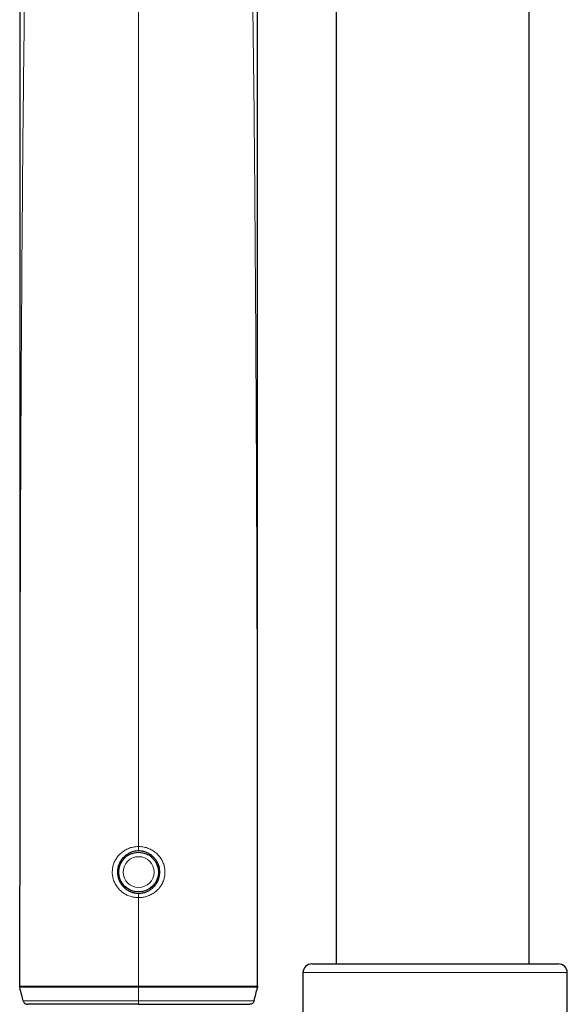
# Model space of a CAD drawing. Header units: millimetres. Extents: x 8 to 2427, y 12 to 2587.
# Tile 92 of 154: x 1082 to 1144, y 1680 to 1792. Entities that reach past the tile are written whole.
import ezdxf

# ---------------------------------------------------------------- set-up
doc = ezdxf.new("R2010")
doc.units = ezdxf.units.MM

msp = doc.modelspace()

# ---------------------------------------------------------------- linework, layer by layer
at = {"color": 7, "linetype": 'Continuous', "lineweight": 30}
for p, q in [((1139.72, 1684.65), (1139.72, 1828.14)), ((1117.82, 1802.92), (1117.82, 1684.65)), ((1115.06, 1684.65), (1143.06, 1684.65)), ((1114.06, 1683.65), (1114.06, 1677.57)), ((1144.06, 1563.65), (1144.06, 1683.65))]:
    msp.add_line(p, q, dxfattribs=at)
at = {"color": 252, "linetype": 'Continuous', "lineweight": 0}
for p, q in [((1095.4, 1797.33), (1095.4, 1697.96)), ((1093.83, 1696.87), (1093.93, 1696.76)), ((1096.97, 1696.87), (1096.88, 1696.76)), ((1093.93, 1693.36), (1093.84, 1693.25)), ((1096.88, 1693.36), (1096.97, 1693.25)), ((1095.4, 1692.16), (1095.4, 1682.12)), ((1144.06, 1683.65), (1114.06, 1683.65)), ((1081.92, 1681.99), (1081.91, 1682.11)), ((1095.4, 1682.12), (1095.4, 1682)), ((1095.4, 1682), (1095.4, 1680.44)), ((1108.89, 1681.99), (1108.9, 1682.11))]:
    msp.add_line(p, q, dxfattribs=at)
at = {"color": 252, "linetype": 'Continuous', "lineweight": 0, "flags": 128}
for points in [[(1095.4, 1697.46), (1095.4, 1697.47), (1095.4, 1697.5), (1095.4, 1697.54), (1095.4, 1697.61), (1095.4, 1697.68), (1095.4, 1697.77), (1095.4, 1697.86), (1095.4, 1697.96)], [(1093.36, 1696.32), (1093.38, 1696.3), (1093.41, 1696.26), (1093.43, 1696.23), (1093.45, 1696.21), (1093.45, 1696.18), (1093.44, 1696.16)], [(1097.36, 1696.16), (1097.36, 1696.18), (1097.36, 1696.21), (1097.38, 1696.23), (1097.4, 1696.26), (1097.42, 1696.3), (1097.44, 1696.31)], [(1093.36, 1693.8), (1093.38, 1693.82), (1093.41, 1693.85), (1093.43, 1693.88), (1093.45, 1693.91), (1093.45, 1693.94), (1093.44, 1693.95)], [(1097.36, 1693.95), (1097.36, 1693.94), (1097.36, 1693.91), (1097.38, 1693.88), (1097.4, 1693.85), (1097.42, 1693.82), (1097.44, 1693.8)], [(1095.4, 1692.16), (1095.4, 1692.26), (1095.4, 1692.35), (1095.4, 1692.44), (1095.4, 1692.51), (1095.4, 1692.58), (1095.4, 1692.62), (1095.4, 1692.65), (1095.4, 1692.66)]]:
    msp.add_lwpolyline(points, dxfattribs=at)
at = {"color": 7, "linetype": 'Continuous', "lineweight": 30}
msp.add_circle((1095.4, 1695.06), 2.25, dxfattribs=at)
at = {"color": 252, "linetype": 'Continuous', "lineweight": 0}
msp.add_circle((1095.4, 1695.06), 1.75, dxfattribs=at)
at = {"color": 7, "linetype": 'Continuous', "lineweight": 30}
for centre, start, end in [((1115.06, 1683.65), 90, 180), ((1143.06, 1683.65), 0, 90)]:
    msp.add_arc(centre, 1, start, end, dxfattribs=at)
at = {"color": 252, "linetype": 'Continuous', "lineweight": 0}
for points, knots in [([(1108.29, 1799.1), (1108.36, 1793.77), (1108.51, 1782.84), (1108.64, 1766.29), (1108.74, 1749.45), (1108.81, 1732.62), (1108.86, 1715.79), (1108.89, 1698.95), (1108.9, 1687.73), (1108.9, 1682.12)], [0, 0, 0, 0, 0.136608, 0.280507, 0.424406, 0.568304, 0.712203, 0.856101, 1, 1, 1, 1]), ([(1082.46, 1794.84), (1082.41, 1790.94), (1082.29, 1781.42), (1082.17, 1766.29), (1082.06, 1749.45), (1081.99, 1732.62), (1081.95, 1715.79), (1081.92, 1698.95), (1081.91, 1687.73), (1081.91, 1682.12)], [0, 0, 0, 0, 0.1040137, 0.2533448, 0.4026759, 0.5520069, 0.701338, 0.850669, 1, 1, 1, 1]), ([(1095.4, 1692.16), (1095.4, 1692.16), (1095.28, 1692.16), (1095.03, 1692.18), (1094.71, 1692.24), (1094.43, 1692.32), (1094.19, 1692.41), (1093.97, 1692.51), (1093.76, 1692.64), (1093.52, 1692.8), (1093.27, 1693.02), (1093.05, 1693.26), (1092.88, 1693.5), (1092.75, 1693.71), (1092.65, 1693.93), (1092.56, 1694.16), (1092.49, 1694.4), (1092.44, 1694.64), (1092.41, 1694.88), (1092.41, 1695.13), (1092.43, 1695.37), (1092.46, 1695.61), (1092.52, 1695.84), (1092.6, 1696.07), (1092.69, 1696.3), (1092.81, 1696.51), (1092.94, 1696.71), (1093.09, 1696.91), (1093.26, 1697.09), (1093.44, 1697.25), (1093.64, 1697.41), (1093.85, 1697.54), (1094.07, 1697.66), (1094.3, 1697.76), (1094.54, 1697.84), (1094.78, 1697.9), (1095.07, 1697.95), (1095.28, 1697.96), (1095.4, 1697.96)], [0, 0, 0, 0, 0.000007, 0.039806, 0.080213, 0.107574, 0.134025, 0.160476, 0.187284, 0.214461, 0.254042, 0.29424, 0.321477, 0.34792, 0.374362, 0.401205, 0.428468, 0.454388, 0.480505, 0.506929, 0.533776, 0.559439, 0.585402, 0.611365, 0.637882, 0.66387, 0.690042, 0.716494, 0.743325, 0.769872, 0.796602, 0.823901, 0.851395, 0.878199, 0.905186, 0.932747, 0.960505, 1, 1, 1, 1]), ([(1095.4, 1697.96), (1095.53, 1697.96), (1095.73, 1697.95), (1096.02, 1697.9), (1096.26, 1697.84), (1096.5, 1697.76), (1096.73, 1697.66), (1096.96, 1697.55), (1097.16, 1697.41), (1097.36, 1697.26), (1097.55, 1697.09), (1097.71, 1696.91), (1097.86, 1696.72), (1098, 1696.52), (1098.11, 1696.3), (1098.21, 1696.08), (1098.29, 1695.85), (1098.34, 1695.62), (1098.38, 1695.38), (1098.4, 1695.13), (1098.39, 1694.89), (1098.37, 1694.65), (1098.32, 1694.4), (1098.25, 1694.17), (1098.17, 1693.94), (1098.06, 1693.71), (1097.91, 1693.47), (1097.71, 1693.2), (1097.48, 1692.97), (1097.26, 1692.78), (1097.06, 1692.64), (1096.84, 1692.52), (1096.62, 1692.41), (1096.39, 1692.32), (1096.15, 1692.25), (1095.91, 1692.2), (1095.66, 1692.17), (1095.49, 1692.16), (1095.4, 1692.16), (1095.4, 1692.16)], [0, 0, 0, 0, 0.039494, 0.066299, 0.093285, 0.120844, 0.148601, 0.175152, 0.202164, 0.229175, 0.256668, 0.282662, 0.308832, 0.335278, 0.362108, 0.387776, 0.413737, 0.439696, 0.466212, 0.492129, 0.518245, 0.544669, 0.571516, 0.597854, 0.624394, 0.651241, 0.678505, 0.718076, 0.75828, 0.785517, 0.811968, 0.838418, 0.865226, 0.892402, 0.918933, 0.945464, 0.972634, 0.999994, 1, 1, 1, 1]), ([(1093.12, 1694.31), (1093.12, 1694.34), (1093.09, 1694.48), (1093.06, 1694.75), (1093.04, 1695.1), (1093.07, 1695.43), (1093.09, 1695.65), (1093.11, 1695.76), (1093.11, 1695.76)], [0, 0, 0, 0, 0.058292, 0.301528, 0.546662, 0.770125, 0.99512, 1, 1, 1, 1]), ([(1097.69, 1695.79), (1097.69, 1695.77), (1097.72, 1695.63), (1097.75, 1695.37), (1097.76, 1695.02), (1097.74, 1694.68), (1097.71, 1694.45), (1097.69, 1694.33), (1097.69, 1694.32)], [0, 0, 0, 0, 0.047612, 0.28707, 0.528396, 0.748389, 0.969889, 1, 1, 1, 1]), ([(1081.9, 1682.11), (1081.9, 1682.11), (1081.91, 1682.11), (1081.91, 1682.11), (1081.91, 1682.11), (1081.91, 1682.11)], [0, 0, 0, 0, 0.596544, 0.999725, 1, 1, 1, 1]), ([(1081.91, 1682.12), (1081.91, 1682.12), (1081.93, 1682.12), (1081.99, 1682.1), (1082.08, 1682.11), (1082.2, 1682.12), (1082.37, 1682.13), (1082.59, 1682.13), (1082.83, 1682.12), (1083.06, 1682.12), (1083.28, 1682.12), (1083.53, 1682.12), (1083.82, 1682.11), (1084.12, 1682.11), (1084.45, 1682.11), (1084.79, 1682.12), (1085.15, 1682.12), (1085.53, 1682.12), (1085.94, 1682.12), (1086.39, 1682.12), (1086.88, 1682.12), (1087.39, 1682.12), (1087.9, 1682.13), (1088.41, 1682.13), (1088.92, 1682.13), (1089.44, 1682.13), (1089.98, 1682.13), (1090.52, 1682.12), (1091.07, 1682.12), (1091.63, 1682.12), (1092.31, 1682.12), (1093.06, 1682.12), (1093.89, 1682.12), (1094.66, 1682.12), (1095.17, 1682.12), (1095.4, 1682.12), (1095.4, 1682.12)], [0, 0, 0, 0, 0.027534, 0.055071, 0.0821, 0.111797, 0.141494, 0.177038, 0.212584, 0.234727, 0.25687, 0.283065, 0.309261, 0.335715, 0.362169, 0.38894, 0.415711, 0.44273, 0.469749, 0.500942, 0.532136, 0.563431, 0.594797, 0.624206, 0.653615, 0.683243, 0.712871, 0.742769, 0.772667, 0.802779, 0.832892, 0.879679, 0.921422, 0.963273, 0.999997, 1, 1, 1, 1]), ([(1095.4, 1682), (1095.14, 1682), (1094.6, 1682), (1093.8, 1682), (1093, 1682), (1092.28, 1682), (1091.65, 1682), (1091.01, 1682), (1090.28, 1682), (1089.48, 1682), (1088.69, 1682), (1087.99, 1682), (1087.4, 1682), (1086.9, 1682), (1086.41, 1682), (1085.96, 1682), (1085.55, 1682), (1085.12, 1682), (1084.68, 1681.99), (1084.23, 1681.99), (1083.87, 1682), (1083.55, 1682), (1083.27, 1682), (1083.01, 1682), (1082.77, 1682), (1082.56, 1682.01), (1082.38, 1682.01), (1082.22, 1682.01), (1082.09, 1681.99), (1082, 1681.99), (1081.95, 1681.99), (1081.93, 1682), (1081.92, 1682), (1081.92, 1682)], [0, 0, 0, 0, 0.041577, 0.083259, 0.125157, 0.167166, 0.196558, 0.22595, 0.270387, 0.314968, 0.360138, 0.405306, 0.436447, 0.467711, 0.498974, 0.530368, 0.556548, 0.582728, 0.622387, 0.655761, 0.689135, 0.716191, 0.743246, 0.772849, 0.802451, 0.829725, 0.856997, 0.887426, 0.917856, 0.945404, 0.972952, 0.986478, 1, 1, 1, 1]), ([(1108.9, 1682.12), (1108.9, 1682.12), (1108.89, 1682.11), (1108.85, 1682.11), (1108.8, 1682.11), (1108.72, 1682.11), (1108.61, 1682.12), (1108.46, 1682.13), (1108.27, 1682.13), (1108.05, 1682.12), (1107.81, 1682.12), (1107.55, 1682.12), (1107.28, 1682.12), (1106.99, 1682.11), (1106.69, 1682.11), (1106.36, 1682.11), (1106.02, 1682.12), (1105.66, 1682.12), (1105.28, 1682.12), (1104.87, 1682.12), (1104.41, 1682.12), (1103.93, 1682.12), (1103.42, 1682.12), (1102.91, 1682.13), (1102.4, 1682.13), (1101.89, 1682.13), (1101.37, 1682.13), (1100.83, 1682.13), (1100.29, 1682.12), (1099.74, 1682.12), (1099.17, 1682.12), (1098.54, 1682.12), (1097.82, 1682.12), (1097.02, 1682.12), (1096.21, 1682.12), (1095.67, 1682.12), (1095.4, 1682.12), (1095.4, 1682.12)], [0, 0, 0, 0, 0.0204618, 0.040987, 0.0615124, 0.0821048, 0.1104483, 0.1387912, 0.1688335, 0.198877, 0.2278762, 0.2568757, 0.2830276, 0.3091801, 0.3356137, 0.3620477, 0.3888381, 0.415629, 0.4426907, 0.4697528, 0.5009005, 0.5321633, 0.5634265, 0.5948001, 0.6241717, 0.6535437, 0.6831544, 0.7127653, 0.74268, 0.7725949, 0.8027437, 0.8328926, 0.8744786, 0.9162548, 0.9580311, 0.9999969, 1, 1, 1, 1]), ([(1095.4, 1682), (1095.67, 1682), (1096.21, 1682), (1097.01, 1682), (1097.81, 1682), (1098.52, 1682), (1099.16, 1682), (1099.7, 1682), (1100.25, 1682), (1100.79, 1682), (1101.32, 1682), (1101.85, 1682), (1102.38, 1682), (1102.9, 1682), (1103.41, 1682), (1103.91, 1682), (1104.4, 1682), (1104.85, 1682), (1105.26, 1682), (1105.62, 1682), (1105.98, 1682), (1106.32, 1681.99), (1106.65, 1681.99), (1106.96, 1682), (1107.25, 1682), (1107.58, 1682), (1107.92, 1682), (1108.23, 1682.01), (1108.46, 1682.01), (1108.61, 1682.01), (1108.74, 1681.99), (1108.82, 1681.98), (1108.87, 1682), (1108.88, 1682), (1108.89, 1682)], [0, 0, 0, 0, 0.041629, 0.083259, 0.125212, 0.167166, 0.196484, 0.225902, 0.25532, 0.285081, 0.314841, 0.34496, 0.375079, 0.40532, 0.436491, 0.467661, 0.499022, 0.530382, 0.556479, 0.582684, 0.608889, 0.635484, 0.662079, 0.689093, 0.716106, 0.743266, 0.786177, 0.829654, 0.862641, 0.895626, 0.917863, 0.95881, 0.979407, 1, 1, 1, 1]), ([(1108.9, 1682.11), (1108.9, 1682.11), (1108.9, 1682.11), (1108.9, 1682.11), (1108.9, 1682.11), (1108.9, 1682.11)], [0, 0, 0, 0, 0.5965437, 0.9997251, 1, 1, 1, 1]), ([(1082.3, 1680.44), (1082.3, 1680.44), (1082.3, 1680.44), (1082.33, 1680.44), (1082.4, 1680.44), (1082.5, 1680.44), (1082.67, 1680.44), (1082.87, 1680.44), (1083.07, 1680.44), (1083.25, 1680.44), (1083.46, 1680.44), (1083.69, 1680.44), (1083.93, 1680.44), (1084.2, 1680.44), (1084.48, 1680.44), (1084.83, 1680.44), (1085.27, 1680.44), (1085.79, 1680.44), (1086.31, 1680.44), (1086.84, 1680.44), (1087.34, 1680.44), (1087.81, 1680.44), (1088.24, 1680.44), (1088.69, 1680.44), (1089.15, 1680.44), (1089.62, 1680.44), (1090.1, 1680.44), (1090.58, 1680.44), (1091.11, 1680.44), (1091.68, 1680.44), (1092.35, 1680.44), (1093.07, 1680.44), (1093.84, 1680.44), (1094.62, 1680.44), (1095.14, 1680.44), (1095.4, 1680.44)], [0, 0, 0, 0, 0.029894, 0.059775, 0.087385, 0.114995, 0.152607, 0.19022, 0.213672, 0.237124, 0.260832, 0.284539, 0.308571, 0.332604, 0.356882, 0.381161, 0.420027, 0.457751, 0.492871, 0.526762, 0.560653, 0.58677, 0.612887, 0.639191, 0.665495, 0.692035, 0.718574, 0.745293, 0.772012, 0.805055, 0.838098, 0.878314, 0.918633, 0.959264, 1, 1, 1, 1]), ([(1108.51, 1680.44), (1108.51, 1680.44), (1108.5, 1680.44), (1108.49, 1680.44), (1108.45, 1680.44), (1108.39, 1680.44), (1108.3, 1680.44), (1108.19, 1680.44), (1108.06, 1680.44), (1107.89, 1680.44), (1107.68, 1680.44), (1107.43, 1680.44), (1107.17, 1680.44), (1106.89, 1680.44), (1106.62, 1680.44), (1106.33, 1680.44), (1105.97, 1680.44), (1105.53, 1680.44), (1105, 1680.44), (1104.47, 1680.44), (1103.95, 1680.44), (1103.46, 1680.44), (1103, 1680.44), (1102.56, 1680.44), (1102.12, 1680.44), (1101.66, 1680.44), (1101.19, 1680.44), (1100.71, 1680.44), (1100.23, 1680.44), (1099.7, 1680.44), (1099.12, 1680.44), (1098.46, 1680.44), (1097.74, 1680.44), (1096.97, 1680.44), (1096.19, 1680.44), (1095.67, 1680.44), (1095.4, 1680.44)], [0, 0, 0, 0, 0.0233902, 0.0467765, 0.0703727, 0.093969, 0.1179034, 0.1418401, 0.1660357, 0.1902313, 0.2224555, 0.2520216, 0.2815881, 0.3070981, 0.3326082, 0.3568867, 0.3811654, 0.4200312, 0.4590622, 0.4956155, 0.5281356, 0.5606562, 0.5867728, 0.6128896, 0.6391933, 0.6654972, 0.6920366, 0.7185761, 0.7452951, 0.7720139, 0.8050264, 0.8380995, 0.8783663, 0.9186334, 0.9593167, 1, 1, 1, 1]), ([(1095.4, 1680.44), (1095.4, 1680.38), (1095.4, 1680.28), (1095.4, 1680.15), (1095.4, 1680.07), (1095.4, 1680.06), (1095.4, 1680.06)], [0, 0, 0, 0, 0.254082, 0.508165, 0.762247, 1, 1, 1, 1])]:
    msp.add_open_spline(points, degree=3, knots=knots, dxfattribs=at)
at = {"color": 7, "linetype": 'Continuous', "lineweight": 30}
for points, knots in [([(1108.9, 1682.11), (1108.9, 1682.18), (1108.9, 1682.54), (1108.9, 1683.18), (1108.9, 1684.01), (1108.9, 1684.8), (1108.9, 1685.53), (1108.9, 1686.26), (1108.9, 1686.96), (1108.9, 1687.64), (1108.9, 1688.25), (1108.9, 1688.78), (1108.9, 1689.23), (1108.9, 1689.62), (1108.9, 1689.94), (1108.9, 1690.2), (1108.9, 1690.41), (1108.9, 1690.58), (1108.9, 1690.75), (1108.9, 1691), (1108.9, 1691.36), (1108.9, 1691.82), (1108.9, 1692.35), (1108.9, 1692.95), (1108.9, 1693.62), (1108.9, 1694.35), (1108.9, 1695.1), (1108.9, 1696.39), (1108.9, 1698.23), (1108.9, 1700.62), (1108.9, 1702.99), (1108.9, 1705.32), (1108.9, 1707.59), (1108.9, 1709.88), (1108.9, 1712.15), (1108.9, 1714.4), (1108.9, 1716.4), (1108.9, 1718.14), (1108.9, 1719.62), (1108.9, 1721.1), (1108.9, 1722.57), (1108.9, 1724.01), (1108.9, 1725.39), (1108.9, 1726.72), (1108.9, 1727.99), (1108.9, 1729.21), (1108.9, 1730.38), (1108.9, 1731.5), (1108.9, 1732.57), (1108.9, 1733.51), (1108.9, 1734.36), (1108.9, 1735.13), (1108.9, 1735.92), (1108.9, 1736.83), (1108.9, 1737.87), (1108.9, 1739.04), (1108.9, 1740.27), (1108.9, 1741.48), (1108.9, 1742.65), (1108.9, 1743.77), (1108.9, 1744.92), (1108.9, 1746.63), (1108.9, 1748.86), (1108.9, 1751.6), (1108.9, 1754.37), (1108.9, 1757.16), (1108.9, 1759.97), (1108.9, 1762.72), (1108.9, 1765.42), (1108.9, 1767.54), (1108.9, 1769.11), (1108.9, 1770.14), (1108.9, 1771.17), (1108.9, 1772.18), (1108.9, 1773.18), (1108.9, 1774.18), (1108.9, 1775.13), (1108.9, 1776.05), (1108.9, 1776.96), (1108.9, 1777.91), (1108.9, 1778.91), (1108.9, 1779.97), (1108.9, 1781.08), (1108.9, 1782.24), (1108.9, 1783.45), (1108.9, 1784.71), (1108.9, 1786.02), (1108.9, 1787.39), (1108.9, 1788.81), (1108.9, 1790.28), (1108.9, 1791.85), (1108.9, 1793.53), (1108.9, 1795.33), (1108.9, 1797.19), (1108.9, 1798.51), (1108.9, 1799.21), (1108.9, 1799.27)], [0, 0, 0, 0, 0.001773, 0.009308, 0.016424, 0.023121, 0.029399, 0.035256, 0.041619, 0.047396, 0.052588, 0.057194, 0.060985, 0.064258, 0.067014, 0.069252, 0.070974, 0.072324, 0.073746, 0.075269, 0.07879, 0.082756, 0.087168, 0.092388, 0.09812, 0.104363, 0.110882, 0.11746, 0.13739, 0.157846, 0.178828, 0.198006, 0.217555, 0.237063, 0.256434, 0.27567, 0.29477, 0.307528, 0.320225, 0.332861, 0.345435, 0.357848, 0.369608, 0.380925, 0.391798, 0.402227, 0.412213, 0.421754, 0.430852, 0.439505, 0.445993, 0.452405, 0.459191, 0.466367, 0.47574, 0.485706, 0.496265, 0.507418, 0.516598, 0.526146, 0.536062, 0.546128, 0.569864, 0.593272, 0.616351, 0.640707, 0.664676, 0.688187, 0.711209, 0.733742, 0.742619, 0.751417, 0.760136, 0.768778, 0.777341, 0.785826, 0.794442, 0.801691, 0.809381, 0.817511, 0.826083, 0.835095, 0.844549, 0.854444, 0.86478, 0.875557, 0.886775, 0.898435, 0.910536, 0.923078, 0.936061, 0.950852, 0.966177, 0.982036, 0.998429, 1, 1, 1, 1]), ([(1081.91, 1795.01), (1081.91, 1794.6), (1081.91, 1793.63), (1081.91, 1792.12), (1081.91, 1790.53), (1081.91, 1789.03), (1081.91, 1787.61), (1081.91, 1786.23), (1081.91, 1784.91), (1081.91, 1783.65), (1081.91, 1782.43), (1081.91, 1781.26), (1081.91, 1780.15), (1081.91, 1779.09), (1081.91, 1778.08), (1081.91, 1777.13), (1081.91, 1776.24), (1081.91, 1775.4), (1081.91, 1774.16), (1081.91, 1772.5), (1081.91, 1770.39), (1081.91, 1768.23), (1081.91, 1766.04), (1081.91, 1763.81), (1081.91, 1761.38), (1081.91, 1758.75), (1081.91, 1755.92), (1081.91, 1753.05), (1081.91, 1750.13), (1081.91, 1747.73), (1081.91, 1745.87), (1081.91, 1744.56), (1081.91, 1743.28), (1081.91, 1742.04), (1081.91, 1740.87), (1081.91, 1739.76), (1081.91, 1738.71), (1081.91, 1737.71), (1081.91, 1736.75), (1081.91, 1735.84), (1081.91, 1734.97), (1081.91, 1734.13), (1081.91, 1733.26), (1081.91, 1732.34), (1081.91, 1731.37), (1081.91, 1730.33), (1081.91, 1729.22), (1081.91, 1728.03), (1081.91, 1726.8), (1081.91, 1725.52), (1081.91, 1724.06), (1081.91, 1722.43), (1081.91, 1720.65), (1081.91, 1718.84), (1081.91, 1717.03), (1081.91, 1715.21), (1081.91, 1713.37), (1081.91, 1711.33), (1081.91, 1709.07), (1081.91, 1706.6), (1081.91, 1704.15), (1081.91, 1701.75), (1081.91, 1699.41), (1081.91, 1697.65), (1081.91, 1696.47), (1081.91, 1695.85), (1081.91, 1695.22), (1081.91, 1694.61), (1081.91, 1694.01), (1081.9, 1693.41), (1081.9, 1692.82), (1081.9, 1692.25), (1081.9, 1691.73), (1081.9, 1691.35), (1081.9, 1691.08), (1081.9, 1690.91), (1081.9, 1690.75), (1081.9, 1690.6), (1081.9, 1690.44), (1081.9, 1690.25), (1081.9, 1689.99), (1081.9, 1689.66), (1081.9, 1689.26), (1081.9, 1688.81), (1081.9, 1688.34), (1081.9, 1687.84), (1081.9, 1687.28), (1081.9, 1686.68), (1081.9, 1686.03), (1081.9, 1685.28), (1081.9, 1684.43), (1081.9, 1683.48), (1081.9, 1682.69), (1081.9, 1682.23), (1081.9, 1682.11)], [0, 0, 0, 0, 0.010906, 0.025764, 0.040109, 0.053165, 0.065765, 0.077909, 0.089597, 0.10083, 0.111606, 0.121927, 0.131792, 0.141201, 0.150155, 0.158505, 0.166416, 0.173887, 0.180918, 0.199292, 0.21801, 0.237081, 0.256504, 0.276279, 0.296408, 0.321024, 0.346073, 0.371522, 0.397366, 0.423601, 0.435268, 0.44699, 0.458379, 0.469287, 0.479714, 0.489489, 0.498802, 0.507653, 0.516042, 0.524208, 0.531883, 0.539165, 0.546676, 0.554914, 0.563529, 0.572522, 0.582576, 0.593063, 0.603983, 0.615336, 0.627121, 0.642751, 0.658618, 0.674578, 0.690633, 0.706782, 0.723025, 0.739362, 0.761165, 0.783134, 0.804918, 0.826193, 0.846958, 0.867213, 0.872793, 0.878333, 0.883833, 0.889293, 0.894671, 0.899738, 0.905268, 0.91032, 0.914895, 0.918991, 0.920585, 0.922092, 0.923514, 0.92485, 0.926106, 0.927617, 0.929961, 0.932915, 0.936477, 0.940648, 0.944665, 0.949119, 0.954011, 0.95934, 0.965106, 0.971309, 0.979179, 0.987654, 0.996732, 1, 1, 1, 1]), ([(1095.4, 1697.46), (1095.31, 1697.46), (1095.11, 1697.45), (1094.81, 1697.39), (1094.55, 1697.31), (1094.28, 1697.18), (1094.04, 1697.04), (1093.83, 1696.88), (1093.68, 1696.74), (1093.55, 1696.59), (1093.43, 1696.43), (1093.32, 1696.26), (1093.2, 1696.02), (1093.11, 1695.77), (1093.05, 1695.52), (1093.02, 1695.32), (1093, 1695.12), (1093.01, 1694.92), (1093.03, 1694.71), (1093.06, 1694.51), (1093.12, 1694.32), (1093.19, 1694.13), (1093.28, 1693.94), (1093.39, 1693.74), (1093.55, 1693.52), (1093.74, 1693.32), (1093.92, 1693.17), (1094.08, 1693.05), (1094.25, 1692.95), (1094.43, 1692.86), (1094.68, 1692.76), (1094.94, 1692.7), (1095.2, 1692.66), (1095.34, 1692.66), (1095.4, 1692.66)], [0, 0, 0, 0, 0.0388721, 0.07867, 0.1191317, 0.1465664, 0.1995673, 0.2267597, 0.2541502, 0.2802993, 0.3066243, 0.3332232, 0.3601985, 0.4123086, 0.4387567, 0.4655911, 0.4919147, 0.5184309, 0.5452453, 0.5724677, 0.5990205, 0.6257657, 0.653112, 0.6806631, 0.7203507, 0.76066, 0.7879664, 0.8141189, 0.8404482, 0.8670539, 0.8940401, 0.9464166, 0.9730095, 1, 1, 1, 1]), ([(1095.4, 1692.66), (1095.47, 1692.66), (1095.6, 1692.66), (1095.8, 1692.69), (1096, 1692.73), (1096.19, 1692.79), (1096.38, 1692.86), (1096.55, 1692.95), (1096.73, 1693.05), (1096.94, 1693.21), (1097.14, 1693.39), (1097.31, 1693.6), (1097.43, 1693.76), (1097.53, 1693.94), (1097.62, 1694.12), (1097.69, 1694.31), (1097.74, 1694.51), (1097.78, 1694.71), (1097.8, 1694.91), (1097.81, 1695.11), (1097.79, 1695.38), (1097.74, 1695.64), (1097.66, 1695.89), (1097.55, 1696.14), (1097.42, 1696.37), (1097.26, 1696.58), (1097.1, 1696.76), (1096.9, 1696.94), (1096.68, 1697.09), (1096.42, 1697.24), (1096.16, 1697.34), (1095.9, 1697.41), (1095.67, 1697.45), (1095.5, 1697.46), (1095.4, 1697.46)], [0, 0, 0, 0, 0.02602, 0.052226, 0.079017, 0.106008, 0.132157, 0.158488, 0.185096, 0.212083, 0.265142, 0.292065, 0.319372, 0.345931, 0.372875, 0.400018, 0.427569, 0.453894, 0.48041, 0.507224, 0.534447, 0.586554, 0.613004, 0.63984, 0.692268, 0.718869, 0.745845, 0.785636, 0.826056, 0.853447, 0.906467, 0.933692, 0.961126, 1, 1, 1, 1]), ([(1081.9, 1682.11), (1081.9, 1682.1), (1081.9, 1682.06), (1081.91, 1682.02), (1081.92, 1681.99)], [0, 0, 0, 0, 0.103438, 1, 1, 1, 1]), ([(1081.92, 1681.99), (1081.92, 1681.99), (1081.92, 1681.99), (1081.92, 1681.99), (1081.92, 1681.98)], [0, 0, 0, 0, 0.388865, 1, 1, 1, 1]), ([(1082.3, 1680.44), (1082.25, 1680.66), (1082.12, 1681.17), (1081.99, 1681.68), (1081.92, 1681.98)], [0, 0, 0, 0, 0.41388, 1, 1, 1, 1]), ([(1108.51, 1680.44), (1108.57, 1680.7), (1108.7, 1681.22), (1108.83, 1681.73), (1108.89, 1681.98)], [0, 0, 0, 0, 0.4967654, 1, 1, 1, 1]), ([(1108.9, 1682.11), (1108.9, 1682.1), (1108.9, 1682.06), (1108.9, 1682.02), (1108.89, 1681.99)], [0, 0, 0, 0, 0.1034376, 1, 1, 1, 1]), ([(1108.89, 1681.99), (1108.89, 1681.99), (1108.89, 1681.99), (1108.89, 1681.99), (1108.89, 1681.98)], [0, 0, 0, 0, 0.388865, 1, 1, 1, 1]), ([(1108.51, 1680.44), (1108.49, 1680.39), (1108.45, 1680.28), (1108.34, 1680.16), (1108.19, 1680.07), (1108.08, 1680.06), (1108.02, 1680.06)], [0, 0, 0, 0, 0.250006, 0.50001, 0.750008, 1, 1, 1, 1]), ([(1095.4, 1680.06), (1095.23, 1680.06), (1094.88, 1680.06), (1094.35, 1680.06), (1093.83, 1680.06), (1093.3, 1680.06), (1092.78, 1680.06), (1092.25, 1680.06), (1091.73, 1680.06), (1091.12, 1680.06), (1090.43, 1680.06), (1089.68, 1680.06), (1089.03, 1680.06), (1088.5, 1680.06), (1088.07, 1680.06), (1087.55, 1680.06), (1086.96, 1680.06), (1086.32, 1680.06), (1085.71, 1680.06), (1085.23, 1680.06), (1084.82, 1680.06), (1084.48, 1680.06), (1084.12, 1680.06), (1083.8, 1680.06), (1083.55, 1680.06), (1083.34, 1680.06), (1083.17, 1680.06), (1083.01, 1680.06), (1082.89, 1680.06), (1082.82, 1680.06), (1082.79, 1680.06), (1082.79, 1680.06), (1082.78, 1680.06)], [0, 0, 0, 0, 0.028343, 0.056773, 0.085203, 0.113924, 0.142645, 0.171666, 0.200688, 0.229808, 0.273752, 0.317731, 0.361672, 0.3885, 0.415328, 0.442253, 0.486776, 0.531298, 0.576482, 0.621661, 0.644878, 0.680085, 0.715291, 0.751118, 0.786945, 0.811132, 0.842157, 0.873208, 0.904223, 0.940017, 0.975832, 1, 1, 1, 1]), ([(1095.4, 1680.06), (1095.58, 1680.06), (1095.93, 1680.06), (1096.45, 1680.06), (1096.98, 1680.06), (1097.5, 1680.06), (1098.03, 1680.06), (1098.56, 1680.06), (1099.08, 1680.06), (1099.74, 1680.06), (1100.53, 1680.06), (1101.28, 1680.06), (1101.87, 1680.06), (1102.31, 1680.06), (1102.74, 1680.06), (1103.26, 1680.06), (1103.84, 1680.06), (1104.49, 1680.06), (1105.1, 1680.06), (1105.58, 1680.06), (1105.94, 1680.06), (1106.2, 1680.06), (1106.45, 1680.06), (1106.68, 1680.06), (1106.9, 1680.06), (1107.1, 1680.06), (1107.29, 1680.06), (1107.47, 1680.06), (1107.64, 1680.06), (1107.79, 1680.06), (1107.9, 1680.06), (1107.97, 1680.06), (1108.01, 1680.06), (1108.02, 1680.06), (1108.02, 1680.06), (1108.02, 1680.06)], [0, 0, 0, 0, 0.028359, 0.056719, 0.085218, 0.113718, 0.14266, 0.171602, 0.200702, 0.229801, 0.282238, 0.334922, 0.361675, 0.388427, 0.415331, 0.442235, 0.486757, 0.531278, 0.576461, 0.621638, 0.644874, 0.66811, 0.691691, 0.715271, 0.739036, 0.7628, 0.786959, 0.811118, 0.842142, 0.873193, 0.904207, 0.927945, 0.951682, 0.975839, 1, 1, 1, 1])]:
    msp.add_open_spline(points, degree=3, knots=knots, dxfattribs=at)
msp.add_open_spline([(1082.3, 1680.44), (1082.32, 1680.39), (1082.36, 1680.28), (1082.47, 1680.16), (1082.62, 1680.07), (1082.73, 1680.06), (1082.78, 1680.06)], degree=3, dxfattribs=at)

doc.saveas('drawing.dxf')
